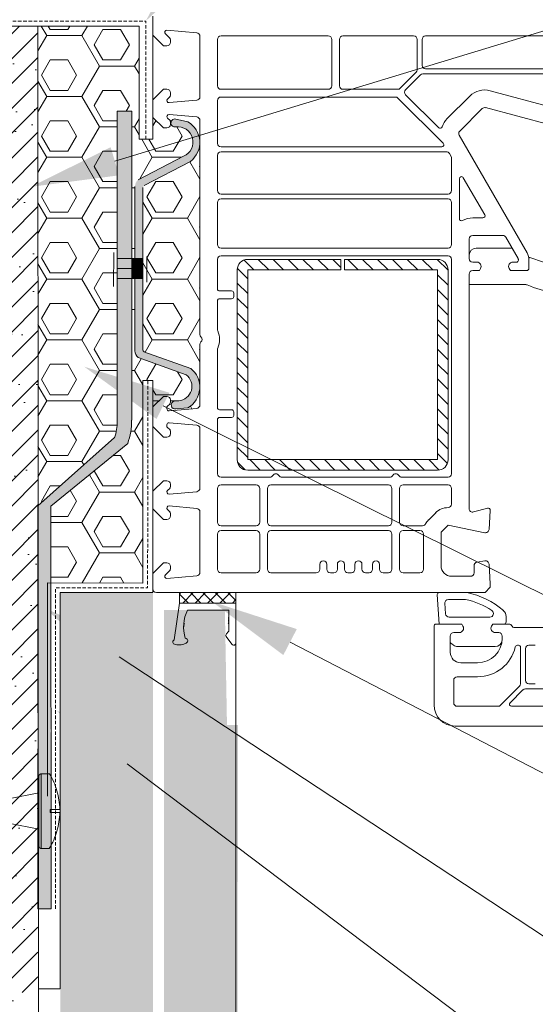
# Model space of a CAD drawing. Header units: millimetres. Extents: x -330321 to -319702, y -17713 to -4070.
# Tile 7 of 22: x -326913 to -326839, y -10974 to -10834. Entities that reach past the tile are written whole.
import ezdxf
from ezdxf.xclip import XClip

# ---------------------------------------------------------------- set-up
doc = ezdxf.new("R2010")
doc.units = ezdxf.units.MM
doc.header["$MEASUREMENT"] = 0
doc.header["$XCLIPFRAME"] = 0
doc.linetypes.add('DASHED', pattern=[19.05, 12.7, -6.35])
doc.linetypes.add('ČÁRKOVANÁ', pattern=[0.75, 0.5, -0.25])
for name, color, linetype in [('POHLED ZÁPADNÍ_1_DEK_Kotvení', 7, 'Continuous'), ('POHLED ZÁPADNÍ_1_DEK_KÓTY', 7, 'Continuous'), ('POHLED ZÁPADNÍ_1_DEK_Penetrace', 7, 'Continuous'), ('POHLED ZÁPADNÍ_1_DEK_Plechy', 7, 'Continuous'), ('POHLED ZÁPADNÍ_1_DEK_SLABA', 7, 'Continuous'), ('POHLED ZÁPADNÍ_1_DEK_Textilie', 7, 'Continuous'), ('POHLED ZÁPADNÍ_1_DEK_WinDEK', 7, 'Continuous'), ('POHLED ZÁPADNÍ_1_DEK_ŠRAFY', 7, 'Continuous')]:
    doc.layers.add(name, color=color, linetype=linetype)
pattern_1 = [(37.5, (-475787.242, -34770.253), (-0.3149668, 9.63411885), [0, -7.6, 0, -8.5, 0, -8.125]), (7.5, (-475787.242, -34770.253), (8.8488835, 14.1107303), [0, -4.1, 0, -6.85, 0, -2.625]), (327.5, (-475793.392, -34770.253), (15.5707093, 0.02829527), [0, -2.5, 0, -9, 0, -11.75]), (317.5, (-475793.392, -34770.253), (15.030633, 4.3883778), [0, -1.25, 0, -5.9, 0, -6.75])]

# ---------------------------------------------------------------- blocks, each defined once
blk = doc.blocks.new('Kresba_1_1', base_point=(-330716.39, -11910.99))
at = {"layer": 'POHLED ZÁPADNÍ_1_DEK_KÓTY', "linetype": 'Continuous', "lineweight": 18}
for points in [[(-326885.64, -10825.18), (-326888.95, -10822.64), (-326894.9, -10833.83)], [(-326898.68, -10855.78), (-326899.9, -10851.79), (-326911.25, -10857.42)], [(-326893.38, -10890.45), (-326891.53, -10886.72), (-326903.65, -10883.02)], [(-326875.34, -10924.05), (-326873.42, -10920.35), (-326885.47, -10916.45)], [(-326899.86, -10926.04), (-326897.56, -10922.56), (-326909.15, -10917.42)], [(-326898.82, -10941.16), (-326896.31, -10937.84), (-326907.53, -10931.96)]]:
    blk.add_hatch(color=6, dxfattribs=at).paths.add_polyline_path(points)
at = {"layer": 'POHLED ZÁPADNÍ_1_DEK_Penetrace', "linetype": 'Continuous', "lineweight": 18}
h = blk.add_hatch(dxfattribs=at)
h.set_pattern_fill('ANSI31_0001', color=22, style=0, pattern_type=2)
h.set_pattern_definition([(45, (-475787.2423, -34770.2533), (-1.767766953, 1.767766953), [])])
h.paths.add_polyline_path([(-327134.97, -10834.56), (-327134.97, -10838.55), (-326914.24, -10838.55), (-326914.24, -10972.42), (-326910.24, -10971.62), (-326910.24, -10834.56)])
at = {"layer": 'POHLED ZÁPADNÍ_1_DEK_Plechy', "linetype": 'Continuous', "lineweight": 18}
for points in [[(-326896.9, -10846.64), (-326898.95, -10846.64), (-326898.95, -10867.64), (-326896.9, -10867.64)], [(-326895.99, -10856.41, 0.211236), (-326896.44, -10857.36), (-326896.44, -10867.64), (-326895.31, -10867.64), (-326895.31, -10857.51), (-326895.15, -10857.23), (-326888.54, -10853.81, 0.531729), (-326888.91, -10848.17), (-326890.82, -10847.75, 1), (-326890.66, -10848.9, -0.887449), (-326889.53, -10853.06)], [(-326896.9, -10867.64), (-326898.95, -10867.64), (-326898.95, -10869.06), (-326896.9, -10869.06)], [(-326896.9, -10867.64), (-326896.9, -10869.06), (-326896.44, -10869.06), (-326896.44, -10867.64)], [(-326896.44, -10869.06), (-326895.31, -10869.06), (-326895.31, -10867.64), (-326896.44, -10867.64)], [(-326896.9, -10869.06), (-326898.95, -10869.06), (-326898.95, -10870.48), (-326896.9, -10870.48)], [(-326896.9, -10869.06), (-326896.9, -10870.48), (-326896.44, -10870.48), (-326896.44, -10869.06)], [(-326895.31, -10869.06), (-326896.44, -10869.06), (-326896.44, -10870.48), (-326895.31, -10870.48)], [(-326910.24, -10932.26), (-326910.12, -10932.23), (-326910.12, -10929.88, -0.414214), (-326909.76, -10929.52), (-326908.59, -10929.52, -0.00946), (-326908.4, -10929.86), (-326908.41, -10902.84), (-326897.46, -10893.94, 0.082878), (-326896.9, -10890.61), (-326896.9, -10870.48), (-326898.95, -10870.48), (-326898.96, -10890.78, -0.082878), (-326899.35, -10893.11), (-326910.24, -10902.8)], [(-326888.91, -10888.88, 0.527728), (-326888.5, -10883.26), (-326895.16, -10880.9, -0.212782), (-326895.31, -10880.61), (-326895.31, -10870.48), (-326896.44, -10870.48), (-326896.44, -10880.76, 0.213571), (-326895.99, -10881.72), (-326889.17, -10884.17, -0.6951), (-326890.22, -10887.86), (-326890.87, -10887.92, 0.95419), (-326890.59, -10889.03)], [(-326910.12, -10929.88), (-326910.12, -10939.8, 0.414214), (-326909.76, -10940.15), (-326909.76, -10929.52, 0.414214)], [(-326908.59, -10929.52), (-326909.76, -10929.52), (-326909.76, -10940.15), (-326908.63, -10940.15, 0.011472), (-326908.39, -10939.74), (-326908.39, -10935.03), (-326908.52, -10935.03), (-326908.52, -10934.59), (-326908.39, -10934.59), (-326908.4, -10929.86, 0.00946)], [(-326910.2, -10960.15), (-326908.38, -10960.15), (-326908.39, -10939.74, -0.011472), (-326908.63, -10940.15), (-326909.76, -10940.15, -0.414214), (-326910.12, -10939.8), (-326910.12, -10937.4), (-326910.24, -10937.37)]]:
    blk.add_hatch(color=5, dxfattribs=at).paths.add_polyline_path(points)
at = {"layer": 'POHLED ZÁPADNÍ_1_DEK_ŠRAFY', "linetype": 'Continuous', "lineweight": 18}
h = blk.add_hatch(dxfattribs=at)
h.set_pattern_fill('AR_SAND_0001', color=3, style=0, pattern_type=2)
h.set_pattern_definition(pattern_1)
h.paths.add_polyline_path([(-327134.97, -10834.56), (-327134.97, -10844.56), (-326920.24, -10844.56), (-326920.24, -11044.02), (-326919.98, -11043.62), (-326919.84, -11044.05), (-326918.12, -11044.05), (-326917.83, -11043.62), (-326917.69, -11044.05), (-326915.96, -11044.05), (-326915.67, -11043.62), (-326915.53, -11044.05), (-326914.42, -11044.05), (-326910.24, -11043.22), (-326910.24, -10834.56)])
h = blk.add_hatch(dxfattribs=at)
h.set_pattern_fill('PUR_0001', color=3, style=0, pattern_type=2)
h.set_pattern_definition([(0, (-475760.9936, -34689.7075), (0, 4.330127), [2.5, -5]), (120, (-475760.9936, -34689.7075), (3.74999998, 2.1650635), [2.5, -5]), (60, (-475758.4936, -34689.7075), (-3.74999998, 2.1650635), [2.5, -5]), (0, (-475761.4936, -34690.5755), (7.5, 4.330127), [5, -10]), (120, (-475761.4936, -34690.5755), (-7.49999998, 4.33012703), [5, -10]), (60, (-475761.4936, -34690.5755), (2e-08, 8.66025403), [0, -10, 5, 0, 0, 0])])
h.paths.add_polyline_path([(-326895.84, -10834.56), (-326910.25, -10834.55), (-326910.24, -10902.8), (-326899.35, -10893.11, 0.082878), (-326898.96, -10890.78), (-326898.95, -10846.64), (-326896.9, -10846.64), (-326896.9, -10867.64), (-326896.44, -10867.64), (-326896.44, -10857.36, -0.211236), (-326895.99, -10856.41), (-326889.53, -10853.06, 0.887449), (-326890.66, -10848.9, -1.000001), (-326890.82, -10847.75), (-326888.91, -10848.17, -0.531729), (-326888.54, -10853.81), (-326895.15, -10857.23), (-326895.31, -10857.51), (-326895.31, -10880.61, 0.212782), (-326895.16, -10880.9), (-326888.5, -10883.26, -0.527728), (-326888.91, -10888.88), (-326890.59, -10889.03, -0.95419), (-326890.87, -10887.92), (-326890.22, -10887.86, 0.6951), (-326889.17, -10884.17), (-326895.99, -10881.72, -0.213571), (-326896.44, -10880.76), (-326896.44, -10870.48), (-326896.9, -10870.48), (-326896.9, -10890.61, -0.082878), (-326897.46, -10893.94), (-326908.41, -10902.84), (-326908.4, -10913.78), (-326895.3, -10913.81), (-326895.31, -10884.99), (-326893.89, -10884.99), (-326893.9, -10888.74), (-326892.4, -10887.24), (-326891.9, -10887.24, -0.414214), (-326891.4, -10887.74), (-326891.4, -10888.13, -0.198912), (-326891.45, -10888.28), (-326891.84, -10888.66, 0.198912), (-326891.9, -10888.8), (-326891.9, -10888.99, 0.440011), (-326891.57, -10889.29), (-326887.65, -10888.95, 0.388879), (-326887.2, -10888.45), (-326887.2, -10879.85, -0.201513), (-326887.05, -10879.49, 0.420084), (-326887.05, -10878.78, -0.201513), (-326887.2, -10878.42), (-326887.2, -10847.97, 0.388879), (-326887.65, -10847.48), (-326891.57, -10847.13, 0.700208), (-326891.81, -10847.65), (-326891.45, -10848, -0.198912), (-326891.4, -10848.14), (-326891.4, -10848.54, -0.414214), (-326891.9, -10849.04), (-326892.4, -10849.04), (-326893.9, -10847.54), (-326893.9, -10850.65), (-326895.84, -10850.65)])
h = blk.add_hatch(dxfattribs=at)
h.set_pattern_fill('AR_SAND_0001', color=3, style=0, pattern_type=2)
h.set_pattern_definition(pattern_1)
h.paths.add_polyline_path([(-327354.6, -11154.56), (-326882.08, -11154.56), (-326882.08, -11118.59), (-326881.77, -10934.02), (-326883.35, -10934.02), (-326883.65, -10917.64), (-326892.31, -10917.64), (-326892.31, -11035.61), (-326893.89, -11035.61), (-326893.89, -11026.95), (-326893.9, -11026.51), (-326893.89, -10915.14), (-326907.08, -10915.14), (-326907.07, -11071.12), (-326910.2, -11071.12), (-326910.06, -11144.54), (-327354.6, -11144.56)])
at = {"layer": 'POHLED ZÁPADNÍ_1_DEK_Kotvení', "color": 41, "linetype": 'DASHED', "lineweight": 18}
for p, q in [((-326910.12, -10951.22), (-326910.12, -10941.3)), ((-326909.76, -10951.57), (-326909.76, -10940.94)), ((-326908.59, -10940.94), (-326909.76, -10940.94)), ((-326914.42, -10944.51), (-326910.12, -10943.65)), ((-326910.12, -10948.05), (-326910.12, -10944.43)), ((-326907.13, -10946), (-326908.52, -10946)), ((-326908.52, -10946), (-326908.52, -10946.45)), ((-326907.13, -10946.45), (-326908.52, -10946.45)), ((-326910.12, -10948.81), (-326914.42, -10947.95)), ((-326908.63, -10951.57), (-326909.76, -10951.57))]:
    blk.add_line(p, q, dxfattribs=at)
for centre, radius, start, end in [((-326909.76, -10941.3), 0.354, 90, 180), ((-326917.44, -10946.22), 10.31, 1.2281, 30.8253), ((-326917.44, -10946.22), 10.31, 328.7579, 358.7719), ((-326909.76, -10951.22), 0.354, 180, 270)]:
    blk.add_arc(centre, radius, start, end, dxfattribs=at)
at = {"layer": 'POHLED ZÁPADNÍ_1_DEK_KÓTY', "color": 6, "linetype": 'Continuous', "lineweight": 18}
for p, q in [((-326899.29, -10853.79), (-326727.25, -10801.42)), ((-326892.45, -10888.58), (-326754.65, -10957.02)), ((-326874.38, -10922.2), (-326753.51, -10984.9)), ((-326898.71, -10924.3), (-326745.15, -11025.42)), ((-326897.56, -10939.5), (-326743.53, -11055.96))]:
    blk.add_line(p, q, dxfattribs=at)
at = {"layer": 'POHLED ZÁPADNÍ_1_DEK_Plechy', "color": 5, "linetype": 'Continuous', "lineweight": 18}
for p, q in [((-326898.96, -10890.78), (-326898.95, -10846.64)), ((-326898.95, -10846.64), (-326896.9, -10846.64)), ((-326896.9, -10846.64), (-326896.9, -10890.61)), ((-326890.82, -10847.75), (-326888.91, -10848.17)), ((-326889.53, -10853.06), (-326895.99, -10856.41)), ((-326888.54, -10853.81), (-326895.15, -10857.23)), ((-326896.44, -10857.36), (-326896.44, -10880.76)), ((-326895.31, -10857.51), (-326895.31, -10880.61)), ((-326895.31, -10867.64), (-326898.95, -10867.64)), ((-326895.31, -10869.06), (-326898.95, -10869.06)), ((-326895.31, -10870.48), (-326898.95, -10870.48)), ((-326889.17, -10884.17), (-326895.99, -10881.72)), ((-326888.5, -10883.26), (-326895.16, -10880.9)), ((-326890.87, -10887.92), (-326890.22, -10887.86)), ((-326890.59, -10889.03), (-326888.91, -10888.88)), ((-326899.35, -10893.11), (-326910.24, -10902.8)), ((-326899.35, -10893.11), (-326910.24, -10902.8)), ((-326897.46, -10893.94), (-326908.41, -10902.84)), ((-326897.46, -10893.94), (-326908.41, -10902.84)), ((-326910.24, -10902.8), (-326910.24, -10932.26)), ((-326908.41, -10902.84), (-326908.38, -10960.15)), ((-326910.24, -10937.37), (-326910.24, -10960.15)), ((-326908.38, -10960.15), (-326910.24, -10960.15))]:
    blk.add_line(p, q, dxfattribs=at)
at = {"layer": 'POHLED ZÁPADNÍ_1_DEK_Plechy', "color": 5, "linetype": 'Continuous', "lineweight": 18, "flags": 128}
for points in [[(-326899.46, -10866.75), (-326899.47, -10871.6)], [(-326894.73, -10867.32), (-326894.73, -10870.98)]]:
    blk.add_lwpolyline(points, dxfattribs=at)
at = {"layer": 'POHLED ZÁPADNÍ_1_DEK_Plechy', "color": 5, "linetype": 'Continuous', "lineweight": 18}
for centre, radius, start, end in [((-326890.74, -10848.33), 0.579, 97.5681, 277.5681), ((-326890.63, -10851.11), 3.41, 307.7316, 59.7351), ((-326890.35, -10851.05), 2.17, 292.0273, 98.377), ((-326895.15, -10880.74), 1.29, 181.1654, 229.3878), ((-326894.91, -10880.58), 0.399, 184.5866, 232.636), ((-326890.38, -10885.82), 2.04, 274.5275, 53.7402), ((-326890.63, -10885.93), 3.41, 300.2649, 51.5523), ((-326890.71, -10888.46), 0.573, 106.8338, 281.4624), ((-326906.14, -10890.78), 7.19, 341.0491, 0), ((-326907.17, -10890.61), 10.26, 341.0491, 0)]:
    blk.add_arc(centre, radius, start, end, dxfattribs=at)
at = {"layer": 'POHLED ZÁPADNÍ_1_DEK_SLABA', "color": 153, "linetype": 'Continuous', "lineweight": 18}
for p, q in [((-326893.9, -10850.65), (-326893.9, -10833.14)), ((-326910.24, -10834.56), (-327214.58, -10834.56)), ((-326910.25, -10834.55), (-326895.84, -10834.56)), ((-326910.24, -10834.56), (-326910.06, -11144.54)), ((-326895.84, -10834.56), (-326895.84, -10850.65)), ((-326895.84, -10850.65), (-326893.9, -10850.65)), ((-326895.31, -10884.98), (-326895.3, -10913.81)), ((-326893.89, -10884.99), (-326895.31, -10884.99)), ((-326893.89, -10884.99), (-326893.9, -10893.13)), ((-326893.9, -10884.99), (-326893.9, -10915.14)), ((-326908.86, -10944.1), (-326908.88, -10913.78)), ((-326895.31, -10913.81), (-326908.88, -10913.78)), ((-326893.91, -10915.14), (-326907.09, -10915.14)), ((-326907.08, -10915.14), (-326907.07, -10971.56)), ((-326890.09, -10915.15), (-326882.09, -10915.14)), ((-326890.09, -10916.64), (-326890.09, -10915.15)), ((-326882.09, -10916.64), (-326882.09, -10915.14)), ((-326882.08, -11194.56), (-326882.09, -10915.14)), ((-326890.09, -10916.64), (-326890.85, -10921.89)), ((-326890.09, -10916.64), (-326882.09, -10916.64)), ((-326882.09, -10922.34), (-326882.09, -10916.64)), ((-326888.96, -10917.64), (-326883.09, -10917.64)), ((-326883.09, -10917.64), (-326883.09, -10920.53)), ((-326889.5, -10919.53), (-326889.4, -10919.58)), ((-326889.5, -10919.64), (-326889.4, -10919.58)), ((-326883.09, -10918.68), (-326883.19, -10918.73)), ((-326883.09, -10918.78), (-326883.19, -10918.73)), ((-326883.09, -10918.88), (-326883.19, -10918.93)), ((-326883.09, -10918.98), (-326883.19, -10918.93)), ((-326883.09, -10919.08), (-326883.19, -10919.13)), ((-326883.09, -10919.18), (-326883.19, -10919.13)), ((-326883.09, -10919.28), (-326883.19, -10919.33)), ((-326883.09, -10919.38), (-326883.19, -10919.33)), ((-326883.09, -10919.48), (-326883.19, -10919.53)), ((-326883.09, -10919.58), (-326883.19, -10919.53)), ((-326889.52, -10919.92), (-326889.42, -10919.97)), ((-326889.52, -10920.03), (-326889.42, -10919.97)), ((-326889.51, -10919.73), (-326889.41, -10919.78)), ((-326889.51, -10919.83), (-326889.41, -10919.78)), ((-326883.16, -10920.72), (-326883.44, -10921.04)), ((-326891.07, -10922.18), (-326891.04, -10922.08)), ((-326891.07, -10922.27), (-326891.07, -10922.18)), ((-326891.02, -10922.36), (-326891.07, -10922.27)), ((-326891.04, -10922.08), (-326890.96, -10921.98)), ((-326890.94, -10922.44), (-326891.02, -10922.36)), ((-326890.96, -10921.98), (-326890.85, -10921.89)), ((-326890.82, -10922.51), (-326890.94, -10922.44)), ((-326889.32, -10922.42), (-326889.49, -10922.49)), ((-326889.17, -10922.34), (-326889.32, -10922.42)), ((-326889.28, -10921.65), (-326889.14, -10921.71)), ((-326889.05, -10922.25), (-326889.17, -10922.34)), ((-326889.14, -10921.71), (-326889.03, -10921.78)), ((-326888.97, -10922.15), (-326889.05, -10922.25)), ((-326889.03, -10921.78), (-326888.95, -10921.86)), ((-326888.92, -10922.05), (-326888.97, -10922.15)), ((-326888.95, -10921.86), (-326888.92, -10921.95)), ((-326888.92, -10921.95), (-326888.92, -10922.05)), ((-326883.45, -10921.41), (-326882.68, -10922.51)), ((-326890.67, -10922.56), (-326890.82, -10922.51)), ((-326890.5, -10922.6), (-326890.67, -10922.56)), ((-326890.3, -10922.61), (-326890.5, -10922.6)), ((-326890.1, -10922.61), (-326890.3, -10922.61)), ((-326889.89, -10922.59), (-326890.1, -10922.61)), ((-326889.68, -10922.55), (-326889.89, -10922.59)), ((-326889.49, -10922.49), (-326889.68, -10922.55)), ((-326882.43, -10922.64), (-326882.39, -10922.64)), ((-326907.07, -10971.56), (-326910.16, -10971.56))]:
    blk.add_line(p, q, dxfattribs=at)
at = {"layer": 'POHLED ZÁPADNÍ_1_DEK_SLABA', "color": 7, "linetype": 'Continuous', "lineweight": 18}
for q in [(-326882.09, -10915.14), (-326882.08, -10936.06)]:
    blk.add_line((-326882.08, -10927.4), q, dxfattribs=at)
at = {"layer": 'POHLED ZÁPADNÍ_1_DEK_SLABA', "color": 153, "linetype": 'Continuous', "lineweight": 18}
for centre, radius, start, end in [((-326884.03, -10920.05), 5.49, 153.9329, 196.9746), ((-326883.21, -10921.24), 0.3, 139.2443, 215.1572), ((-326883.39, -10920.53), 0.3, 319.2443, 0), ((-326882.39, -10922.34), 0.3, 270, 0), ((-326882.43, -10922.34), 0.3, 215.1572, 270)]:
    blk.add_arc(centre, radius, start, end, dxfattribs=at)
at = {"layer": 'POHLED ZÁPADNÍ_1_DEK_Textilie', "color": 1, "linetype": 'ČÁRKOVANÁ', "lineweight": 18, "flags": 128}
for points in [[(-326894.9, -10850.65), (-326894.9, -10833.83), (-326924.76, -10833.83)], [(-326894.6, -10884.99), (-326894.64, -10914.47), (-326907.73, -10914.47), (-326907.72, -10960.15)]]:
    blk.add_lwpolyline(points, dxfattribs=at)
at = {"layer": 'POHLED ZÁPADNÍ_1_DEK_WinDEK', "color": 7, "linetype": 'Continuous', "lineweight": 18}
for p, q in [((-326893.9, -10833.64), (-326893.9, -10835.84)), ((-326891.89, -10835.14), (-326887.65, -10835.51)), ((-326893.9, -10835.84), (-326892.4, -10837.34)), ((-326891.45, -10836.3), (-326892.1, -10835.65)), ((-326891.4, -10836.84), (-326891.4, -10836.44)), ((-326887.2, -10836), (-326887.2, -10844.6)), ((-326884.7, -10836.44), (-326884.7, -10843.04)), ((-326868.95, -10835.94), (-326884.2, -10835.94)), ((-326868.45, -10843.04), (-326868.45, -10836.44)), ((-326867.35, -10843.04), (-326867.35, -10836.44)), ((-326866.85, -10835.94), (-326856.8, -10835.94)), ((-326856.3, -10836.44), (-326856.3, -10840.76)), ((-326855.6, -10840.14), (-326855.6, -10836.44)), ((-326855.1, -10835.94), (-326828.03, -10835.94)), ((-326892.4, -10837.34), (-326891.9, -10837.34)), ((-326856.44, -10841.11), (-326858.72, -10843.39)), ((-326827.05, -10840.64), (-326855.1, -10840.64)), ((-326857.95, -10843.6), (-326855.82, -10841.48)), ((-326855.47, -10841.34), (-326830.7, -10841.34)), ((-326892.4, -10843.54), (-326893.9, -10845.04)), ((-326891.9, -10843.54), (-326892.4, -10843.54)), ((-326884.2, -10843.54), (-326868.95, -10843.54)), ((-326859.07, -10843.54), (-326866.85, -10843.54)), ((-326837.03, -10846.12), (-326845.92, -10843.74)), ((-326893.9, -10845.04), (-326893.9, -10847.54)), ((-326891.81, -10844.93), (-326891.45, -10844.58)), ((-326887.65, -10845.1), (-326891.57, -10845.44)), ((-326891.4, -10844.43), (-326891.4, -10844.04)), ((-326884.7, -10845.14), (-326884.7, -10851.24)), ((-326859.38, -10844.64), (-326884.2, -10844.64)), ((-326852.59, -10851.22), (-326859.03, -10844.78)), ((-326853.24, -10849.02), (-326857.95, -10844.31)), ((-326848.82, -10844.52), (-326852.02, -10847.72)), ((-326850.25, -10849.49), (-326847.05, -10846.28)), ((-326846.56, -10846.15), (-326837.36, -10848.62)), ((-326893.9, -10847.54), (-326892.4, -10849.04)), ((-326891.45, -10848), (-326891.81, -10847.65)), ((-326891.57, -10847.13), (-326887.65, -10847.48)), ((-326891.4, -10848.54), (-326891.4, -10848.14)), ((-326887.2, -10847.97), (-326887.2, -10878.42)), ((-326892.4, -10849.04), (-326891.9, -10849.04)), ((-326840.66, -10866.83), (-326850.33, -10850.09)), ((-326884.2, -10851.74), (-326852.8, -10851.74)), ((-326884.7, -10852.94), (-326884.7, -10857.94)), ((-326852.15, -10852.44), (-326884.2, -10852.44)), ((-326851.46, -10853.12), (-326851.72, -10852.69)), ((-326851.4, -10857.94), (-326851.4, -10853.37)), ((-326850.3, -10856.27), (-326850.3, -10861.95)), ((-326846.69, -10861.39), (-326849.74, -10856.12)), ((-326884.2, -10858.44), (-326851.9, -10858.44)), ((-326884.2, -10859.14), (-326851.9, -10859.14)), ((-326884.7, -10865.64), (-326884.7, -10859.64)), ((-326851.4, -10859.64), (-326851.4, -10865.64)), ((-326848.4, -10861.84), (-326846.95, -10861.84)), ((-326848.9, -10867.64), (-326848.9, -10864.84)), ((-326848.4, -10864.34), (-326844.12, -10864.34)), ((-326843.69, -10864.59), (-326841.94, -10867.63)), ((-326851.9, -10866.14), (-326884.2, -10866.14)), ((-326847.9, -10866.14), (-326843.03, -10866.14)), ((-326842.78, -10866.17), (-326841.94, -10867.63)), ((-326884.7, -10871.94), (-326884.7, -10867.74)), ((-326884.2, -10867.24), (-326851.9, -10867.24)), ((-326851.4, -10867.74), (-326851.4, -10898.24)), ((-326848.9, -10867.64), (-326848.9, -10867.14)), ((-326841.9, -10867.78), (-326841.9, -10867.84)), ((-326841.9, -10867.78), (-326841.9, -10867.84)), ((-326840.4, -10869.04), (-326840.4, -10867.58)), ((-326840.26, -10867.48), (-326831.37, -10870.54)), ((-326847.8, -10868.14), (-326848.4, -10868.14)), ((-326847.8, -10868.14), (-326848.4, -10868.14)), ((-326847.45, -10869.34), (-326847.28, -10869.04)), ((-326847.45, -10869.34), (-326847.28, -10869.04)), ((-326843.22, -10869.04), (-326843.04, -10869.34)), ((-326843.22, -10869.04), (-326843.04, -10869.34)), ((-326842.2, -10868.14), (-326842.7, -10868.14)), ((-326842.2, -10868.14), (-326842.7, -10868.14)), ((-326840.4, -10869.04), (-326840.4, -10867.83)), ((-326848.9, -10903.2), (-326848.9, -10869.84)), ((-326848.9, -10871.34), (-326848.9, -10869.84)), ((-326848.4, -10869.34), (-326847.45, -10869.34)), ((-326848.4, -10869.34), (-326847.45, -10869.34)), ((-326843.04, -10869.34), (-326840.7, -10869.34)), ((-326843.04, -10869.34), (-326840.7, -10869.34)), ((-326840.83, -10871.34), (-326848.9, -10871.34)), ((-326882.7, -10872.24), (-326884.4, -10872.24)), ((-326884.4, -10873.34), (-326882.7, -10873.34)), ((-326882.4, -10873.04), (-326882.4, -10872.54)), ((-326884.7, -10877.72), (-326884.7, -10873.64)), ((-326887.2, -10879.85), (-326887.2, -10888.45)), ((-326884.7, -10888.84), (-326884.7, -10880.55)), ((-326892.4, -10887.24), (-326893.9, -10888.74)), ((-326891.9, -10887.24), (-326892.4, -10887.24)), ((-326893.9, -10888.74), (-326893.9, -10891.54)), ((-326891.9, -10888.99), (-326891.9, -10888.8)), ((-326891.84, -10888.66), (-326891.45, -10888.28)), ((-326891.4, -10888.13), (-326891.4, -10887.74)), ((-326887.65, -10888.95), (-326891.57, -10889.29)), ((-326882.7, -10889.14), (-326884.4, -10889.14)), ((-326882.4, -10889.94), (-326882.4, -10889.44)), ((-326893.9, -10891.54), (-326892.4, -10893.04)), ((-326891.9, -10891.47), (-326891.9, -10891.28)), ((-326891.45, -10892), (-326891.84, -10891.62)), ((-326891.57, -10890.98), (-326887.65, -10891.33)), ((-326884.7, -10898.24), (-326884.7, -10890.54)), ((-326884.4, -10890.24), (-326882.7, -10890.24)), ((-326891.4, -10892.54), (-326891.4, -10892.14)), ((-326887.2, -10891.82), (-326887.2, -10900.3)), ((-326892.4, -10893.04), (-326891.9, -10893.04)), ((-326892.4, -10899.24), (-326893.9, -10900.74)), ((-326891.9, -10899.24), (-326892.4, -10899.24)), ((-326891.4, -10900.13), (-326891.4, -10899.74)), ((-326877.26, -10898.74), (-326884.2, -10898.74)), ((-326879.2, -10899.84), (-326884.2, -10899.84)), ((-326860.4, -10899.84), (-326877.1, -10899.84)), ((-326860.21, -10898.74), (-326875.53, -10898.74)), ((-326851.9, -10898.74), (-326858.48, -10898.74)), ((-326858.3, -10899.84), (-326851.9, -10899.84)), ((-326893.9, -10900.74), (-326893.9, -10903.24)), ((-326891.81, -10900.63), (-326891.45, -10900.28)), ((-326887.65, -10900.8), (-326891.57, -10901.14)), ((-326884.7, -10900.34), (-326884.7, -10905.14)), ((-326878.7, -10905.14), (-326878.7, -10900.34)), ((-326877.6, -10900.34), (-326877.6, -10905.14)), ((-326859.9, -10905.14), (-326859.9, -10900.34)), ((-326858.8, -10905.14), (-326858.8, -10900.34)), ((-326851.4, -10900.34), (-326851.4, -10902.57)), ((-326891.57, -10902.83), (-326887.65, -10903.18)), ((-326893.9, -10903.24), (-326892.4, -10904.74)), ((-326891.45, -10903.7), (-326891.81, -10903.35)), ((-326891.4, -10904.24), (-326891.4, -10903.84)), ((-326887.2, -10903.67), (-326887.2, -10912.27)), ((-326853.66, -10903.8), (-326854.66, -10904.8)), ((-326846.27, -10903.15), (-326848.27, -10903.68)), ((-326846.08, -10906.17), (-326845.9, -10903.46)), ((-326892.4, -10904.74), (-326891.9, -10904.74)), ((-326884.2, -10905.64), (-326879.2, -10905.64)), ((-326877.1, -10905.64), (-326860.4, -10905.64)), ((-326855.53, -10905.64), (-326858.3, -10905.64)), ((-326852.9, -10906.56), (-326851.9, -10905.56)), ((-326851.9, -10905.56), (-326846.68, -10906.63)), ((-326884.7, -10906.84), (-326884.7, -10911.84)), ((-326879.2, -10906.34), (-326884.2, -10906.34)), ((-326878.7, -10911.84), (-326878.7, -10906.84)), ((-326877.6, -10906.84), (-326877.6, -10911.84)), ((-326860.4, -10906.34), (-326877.1, -10906.34)), ((-326859.9, -10911.84), (-326859.9, -10906.84)), ((-326858.8, -10906.84), (-326858.8, -10911.84)), ((-326855.9, -10906.34), (-326858.3, -10906.34)), ((-326855.4, -10911.84), (-326855.4, -10906.84)), ((-326852.9, -10911.34), (-326852.9, -10906.56)), ((-326892.4, -10910.94), (-326893.9, -10912.44)), ((-326891.9, -10910.94), (-326892.4, -10910.94)), ((-326870.15, -10911.84), (-326870.15, -10911.14)), ((-326869.15, -10911.14), (-326869.15, -10911.84)), ((-326867.65, -10911.84), (-326867.65, -10911.14)), ((-326866.65, -10911.14), (-326866.65, -10911.84)), ((-326865.15, -10911.84), (-326865.15, -10911.14)), ((-326864.15, -10911.14), (-326864.15, -10911.84)), ((-326862.65, -10911.84), (-326862.65, -10911.14)), ((-326861.65, -10911.14), (-326861.65, -10911.84)), ((-326846.67, -10910.64), (-326847.78, -10910.84)), ((-326845.9, -10913.89), (-326846.08, -10911.1)), ((-326893.9, -10912.44), (-326893.9, -10914.64)), ((-326892.1, -10912.62), (-326891.45, -10911.98)), ((-326891.4, -10911.83), (-326891.4, -10911.44)), ((-326884.2, -10912.34), (-326879.2, -10912.34)), ((-326877.1, -10912.34), (-326870.65, -10912.34)), ((-326868.65, -10912.34), (-326868.15, -10912.34)), ((-326866.15, -10912.34), (-326865.65, -10912.34)), ((-326863.65, -10912.34), (-326863.15, -10912.34)), ((-326861.15, -10912.34), (-326860.4, -10912.34)), ((-326858.3, -10912.34), (-326855.9, -10912.34)), ((-326848.2, -10911.33), (-326848.2, -10912.34)), ((-326887.65, -10912.77), (-326891.89, -10913.14)), ((-326848.7, -10912.84), (-326851.4, -10912.84)), ((-326845.9, -10914.39), (-326845.9, -10913.89)), ((-326893.4, -10915.14), (-326846.65, -10915.14)), ((-326853.15, -10919.64), (-326853.45, -10915.44)), ((-326853.15, -10915.14), (-326849.45, -10915.14)), ((-326846.65, -10915.14), (-326845.9, -10914.39)), ((-326882.09, -10916.64), (-326882.09, -10916.44)), ((-326852.25, -10918.17), (-326852.35, -10916.67)), ((-326851.86, -10916.14), (-326849.45, -10916.14)), ((-326849.95, -10919.64), (-326853.6, -10919.64)), ((-326849.95, -10919.64), (-326853.15, -10919.64)), ((-326845.95, -10918.64), (-326851.75, -10918.64)), ((-326849.78, -10919.94), (-326849.95, -10919.64)), ((-326849.78, -10919.94), (-326849.95, -10919.64)), ((-326845.54, -10919.64), (-326845.72, -10919.94)), ((-326845.54, -10919.64), (-326845.72, -10919.94)), ((-326843.14, -10919.64), (-326845.54, -10919.64)), ((-326843.95, -10919.64), (-326845.54, -10919.64)), ((-326843.65, -10918.54), (-326843.65, -10919.34)), ((-326853.9, -10919.94), (-326853.9, -10931.14)), ((-326851.1, -10920.84), (-326850.3, -10920.84)), ((-326851.1, -10920.84), (-326850.3, -10920.84)), ((-326845.2, -10920.84), (-326844.7, -10920.84)), ((-326845.2, -10920.84), (-326844.7, -10920.84)), ((-326834.9, -10920.14), (-326842.4, -10920.14)), ((-326851.6, -10923.64), (-326851.6, -10921.34)), ((-326851.6, -10922.06), (-326851.6, -10921.34)), ((-326844.2, -10921.34), (-326844.2, -10921.64)), ((-326844.2, -10921.34), (-326844.2, -10921.84)), ((-326851.12, -10922.66), (-326851.38, -10922.47)), ((-326845.2, -10922.84), (-326850.55, -10922.84)), ((-326841.9, -10922.64), (-326842.04, -10922.64)), ((-326841.6, -10928.13), (-326841.6, -10922.94)), ((-326840.9, -10923.14), (-326840.9, -10927.64)), ((-326839.5, -10922.64), (-326840.4, -10922.64)), ((-326847.7, -10925.14), (-326850.1, -10925.14)), ((-326851.1, -10927.64), (-326851.1, -10930.84)), ((-326847.7, -10927.14), (-326850.6, -10927.14)), ((-326844.44, -10931.19), (-326841.74, -10928.49)), ((-326843.09, -10930.82), (-326841.25, -10928.98)), ((-326840.89, -10928.84), (-326834.6, -10928.84)), ((-326840.4, -10928.14), (-326839.5, -10928.14)), ((-326850.6, -10931.34), (-326844.8, -10931.34)), ((-326834.6, -10931.34), (-326842.88, -10931.34)), ((-326850.9, -10934.14), (-326795.65, -10934.14))]:
    blk.add_line(p, q, dxfattribs=at)
at = {"layer": 'POHLED ZÁPADNÍ_1_DEK_WinDEK', "color": 5, "linetype": 'Continuous', "lineweight": 18}
for p, q in [((-326867.15, -10867.74), (-326880.4, -10867.74)), ((-326878.91, -10867.74), (-326877.41, -10869.24)), ((-326876.79, -10867.74), (-326875.29, -10869.24)), ((-326874.67, -10867.74), (-326873.17, -10869.24)), ((-326872.54, -10867.74), (-326871.04, -10869.24)), ((-326870.42, -10867.74), (-326868.92, -10869.24)), ((-326868.3, -10867.74), (-326867.15, -10868.89)), ((-326867.15, -10869.24), (-326867.15, -10867.74)), ((-326853.4, -10867.74), (-326866.65, -10867.74)), ((-326866.65, -10867.74), (-326866.65, -10869.24)), ((-326866.18, -10867.74), (-326864.68, -10869.24)), ((-326864.06, -10867.74), (-326862.56, -10869.24)), ((-326861.94, -10867.74), (-326860.44, -10869.24)), ((-326859.82, -10867.74), (-326858.32, -10869.24)), ((-326857.7, -10867.74), (-326856.2, -10869.24)), ((-326855.57, -10867.74), (-326854.07, -10869.24)), ((-326853.45, -10867.74), (-326851.9, -10869.29)), ((-326881.88, -10869.01), (-326880.4, -10870.49)), ((-326880.93, -10867.84), (-326879.53, -10869.24)), ((-326881.9, -10869.24), (-326881.9, -10896.24)), ((-326880.4, -10896.24), (-326880.4, -10869.24)), ((-326880.4, -10869.24), (-326867.15, -10869.24)), ((-326866.65, -10869.24), (-326853.4, -10869.24)), ((-326853.4, -10869.24), (-326853.4, -10896.24)), ((-326853.4, -10869.92), (-326851.9, -10871.42)), ((-326851.9, -10896.24), (-326851.9, -10869.24)), ((-326881.9, -10871.11), (-326880.4, -10872.61)), ((-326881.9, -10873.24), (-326880.4, -10874.74)), ((-326853.4, -10872.04), (-326851.9, -10873.54)), ((-326853.4, -10874.16), (-326851.9, -10875.66)), ((-326881.9, -10875.36), (-326880.4, -10876.86)), ((-326881.9, -10877.48), (-326880.4, -10878.98)), ((-326853.4, -10876.28), (-326851.9, -10877.78)), ((-326853.4, -10878.4), (-326851.9, -10879.9)), ((-326881.9, -10879.6), (-326880.4, -10881.1)), ((-326881.9, -10881.72), (-326880.4, -10883.22)), ((-326853.4, -10880.52), (-326851.9, -10882.02)), ((-326853.4, -10882.64), (-326851.9, -10884.14)), ((-326881.9, -10883.84), (-326880.4, -10885.34)), ((-326881.9, -10885.96), (-326880.4, -10887.46)), ((-326853.4, -10884.76), (-326851.9, -10886.26)), ((-326853.4, -10886.89), (-326851.9, -10888.39)), ((-326881.9, -10888.08), (-326880.4, -10889.58)), ((-326881.9, -10890.21), (-326880.4, -10891.71)), ((-326853.4, -10889.01), (-326851.9, -10890.51)), ((-326853.4, -10891.13), (-326851.9, -10892.63)), ((-326881.9, -10892.33), (-326880.4, -10893.83)), ((-326853.4, -10893.25), (-326851.9, -10894.75)), ((-326881.9, -10894.45), (-326880.4, -10895.95)), ((-326853.4, -10895.37), (-326851.99, -10896.77)), ((-326881.85, -10896.62), (-326880.78, -10897.69)), ((-326853.4, -10896.24), (-326880.4, -10896.24)), ((-326880.11, -10896.24), (-326878.61, -10897.74)), ((-326877.99, -10896.24), (-326876.49, -10897.74)), ((-326875.86, -10896.24), (-326874.36, -10897.74)), ((-326873.74, -10896.24), (-326872.24, -10897.74)), ((-326871.62, -10896.24), (-326870.12, -10897.74)), ((-326869.5, -10896.24), (-326868, -10897.74)), ((-326867.38, -10896.24), (-326865.88, -10897.74)), ((-326865.26, -10896.24), (-326863.76, -10897.74)), ((-326863.14, -10896.24), (-326861.64, -10897.74)), ((-326861.02, -10896.24), (-326859.52, -10897.74)), ((-326858.89, -10896.24), (-326857.39, -10897.74)), ((-326856.77, -10896.24), (-326855.27, -10897.74)), ((-326854.65, -10896.24), (-326853.17, -10897.72)), ((-326880.4, -10897.74), (-326853.4, -10897.74))]:
    blk.add_line(p, q, dxfattribs=at)
at = {"layer": 'POHLED ZÁPADNÍ_1_DEK_WinDEK', "color": 7, "linetype": 'Continuous', "lineweight": 18}
for centre, radius, start, end in [((-326891.89, -10835.44), 0.301, 90, 225), ((-326887.7, -10836), 0.5, 0, 85), ((-326891.9, -10836.84), 0.5, 270, 0), ((-326891.6, -10836.44), 0.2, 0, 45), ((-326884.2, -10836.44), 0.499, 90, 179.9962), ((-326868.95, -10836.44), 0.5, 0, 90), ((-326866.85, -10836.44), 0.5, 90, 180), ((-326856.8, -10836.44), 0.5, 0, 90), ((-326855.1, -10836.44), 0.5, 90, 180), ((-326856.8, -10840.76), 0.5, 315, 0), ((-326855.1, -10840.14), 0.5, 180, 270), ((-326855.47, -10841.84), 0.5, 90, 135), ((-326891.9, -10844.04), 0.5, 0, 90), ((-326884.2, -10843.04), 0.5, 180, 270), ((-326868.95, -10843.04), 0.5, 270, 0), ((-326866.85, -10843.04), 0.5, 180, 270), ((-326859.07, -10843.04), 0.5, 270, 315), ((-326857.59, -10843.96), 0.5, 135, 225), ((-326846.69, -10846.64), 3, 75, 135), ((-326891.6, -10845.14), 0.3, 135, 275), ((-326891.6, -10844.43), 0.2, 315, 0), ((-326887.7, -10844.6), 0.5, 275, 0), ((-326884.2, -10845.14), 0.5, 90, 180), ((-326859.38, -10845.14), 0.5, 45, 90), ((-326846.69, -10846.64), 0.5, 75, 135), ((-326891.6, -10847.43), 0.3, 85, 225), ((-326891.6, -10848.14), 0.2, 0, 45), ((-326887.7, -10847.97), 0.5, 0, 85), ((-326849.9, -10849.84), 3, 135, 161.7177), ((-326891.9, -10848.54), 0.5, 270, 0), ((-326853.03, -10848.8), 0.3, 225, 341.7177), ((-326849.9, -10849.84), 0.5, 135, 210), ((-326884.2, -10851.24), 0.5, 180, 270), ((-326852.8, -10851.44), 0.3, 270, 45), ((-326884.2, -10852.94), 0.5, 90, 180), ((-326852.15, -10852.94), 0.5, 30, 90), ((-326851.9, -10853.37), 0.5, 0, 30), ((-326850, -10856.27), 0.3, 30, 180), ((-326884.2, -10857.94), 0.5, 180, 270), ((-326851.9, -10857.94), 0.5, 270, 0), ((-326884.2, -10859.64), 0.5, 90, 180), ((-326851.9, -10859.64), 0.5, 0, 90), ((-326850, -10861.95), 0.3, 180, 299.0025), ((-326848.4, -10864.84), 3, 90, 119.0025), ((-326846.95, -10861.54), 0.3, 270, 30), ((-326848.4, -10864.84), 0.5, 90, 180), ((-326844.12, -10864.84), 0.5, 30, 90), ((-326884.2, -10865.64), 0.5, 180, 270), ((-326851.9, -10865.64), 0.5, 270, 0), ((-326847.9, -10867.14), 1, 90, 180), ((-326843.03, -10867.14), 1, 75.1703, 90), ((-326884.2, -10867.74), 0.5, 90, 180), ((-326851.9, -10867.74), 0.5, 0, 90), ((-326848.4, -10867.64), 0.5, 180, 270), ((-326848.4, -10867.64), 0.5, 180, 270), ((-326842.2, -10867.78), 0.3, 0, 30), ((-326842.2, -10867.78), 0.3, 0, 30), ((-326842.4, -10867.83), 2, 0, 30), ((-326840.3, -10867.58), 0.1, 71, 180), ((-326847.8, -10868.74), 0.6, 330, 90), ((-326847.8, -10868.74), 0.6, 330, 90), ((-326842.7, -10868.74), 0.6, 90, 210), ((-326842.7, -10868.74), 0.6, 90, 210), ((-326842.2, -10867.84), 0.3, 270, 0), ((-326842.2, -10867.84), 0.3, 270, 0), ((-326840.7, -10869.04), 0.3, 270, 0), ((-326840.7, -10869.04), 0.3, 270, 0), ((-326848.4, -10869.84), 0.5, 90, 180), ((-326848.4, -10869.84), 0.5, 90, 180), ((-326884.4, -10871.94), 0.3, 180, 270), ((-326840.83, -10871.84), 0.5, 67.2107, 90), ((-326833.57, -10854.55), 18.25, 247.2107, 271.5469), ((-326884.4, -10873.64), 0.3, 90, 180), ((-326882.7, -10872.54), 0.3, 0, 90), ((-326882.7, -10873.04), 0.3, 270, 0), ((-326886.7, -10878.42), 0.5, 180, 225.573), ((-326887.4, -10879.14), 0.5, 314.427, 45.573), ((-326884.2, -10877.72), 0.5, 180, 203.8955), ((-326887.4, -10879.14), 3, 336.1045, 23.8955), ((-326886.7, -10879.85), 0.5, 134.427, 180), ((-326884.2, -10880.55), 0.5, 156.1045, 180), ((-326891.9, -10887.74), 0.5, 0, 90), ((-326891.7, -10888.8), 0.2, 135, 180), ((-326891.6, -10888.13), 0.2, 315, 0), ((-326887.7, -10888.45), 0.5, 275, 0), ((-326891.6, -10888.99), 0.3, 180, 275), ((-326884.4, -10888.84), 0.3, 180, 270), ((-326882.7, -10889.44), 0.3, 0, 90), ((-326882.7, -10889.94), 0.3, 270, 0), ((-326891.6, -10891.28), 0.3, 85, 180), ((-326891.7, -10891.47), 0.2, 180, 225), ((-326887.7, -10891.82), 0.5, 0, 85), ((-326884.4, -10890.54), 0.3, 90, 180), ((-326891.9, -10892.54), 0.5, 270, 0), ((-326891.6, -10892.14), 0.2, 0, 45), ((-326884.2, -10898.24), 0.5, 180, 270), ((-326877.26, -10898.24), 0.5, 270, 330), ((-326876.4, -10898.74), 0.5, 30, 150), ((-326875.53, -10898.24), 0.5, 210, 270), ((-326860.21, -10898.24), 0.5, 270, 330), ((-326859.35, -10898.74), 0.5, 30, 150), ((-326858.48, -10898.24), 0.5, 210, 270), ((-326851.9, -10898.24), 0.5, 270, 0), ((-326891.9, -10899.74), 0.5, 0, 90), ((-326884.2, -10900.34), 0.5, 90, 180), ((-326879.2, -10900.34), 0.5, 0, 90), ((-326877.1, -10900.34), 0.5, 90, 180), ((-326860.4, -10900.34), 0.5, 0, 90), ((-326858.3, -10900.34), 0.5, 90, 180), ((-326851.9, -10900.34), 0.5, 0, 90), ((-326891.6, -10900.84), 0.3, 135, 275), ((-326891.6, -10900.13), 0.2, 315, 0), ((-326887.7, -10900.3), 0.5, 275, 0), ((-326891.6, -10903.13), 0.3, 85, 225), ((-326851.9, -10902.56), 0.5, 270, 0), ((-326891.9, -10904.24), 0.5, 270, 0), ((-326891.6, -10903.84), 0.2, 0, 45), ((-326887.7, -10903.67), 0.5, 0, 85), ((-326851.9, -10905.56), 2.5, 90, 135), ((-326848.4, -10903.2), 0.5, 180, 285), ((-326846.2, -10903.44), 0.3, 356.2, 105), ((-326884.2, -10905.14), 0.5, 180, 270), ((-326879.2, -10905.14), 0.5, 270, 0), ((-326877.1, -10905.14), 0.5, 180, 270), ((-326860.4, -10905.14), 0.5, 270, 0), ((-326858.3, -10905.14), 0.5, 180, 270), ((-326855.53, -10905.14), 0.5, 270, 331.5792), ((-326852.9, -10906.56), 2.5, 135, 151.5792), ((-326884.2, -10906.84), 0.5, 90, 180), ((-326879.2, -10906.84), 0.5, 0, 90), ((-326877.1, -10906.84), 0.5, 90, 180), ((-326860.4, -10906.84), 0.5, 0, 90), ((-326858.3, -10906.84), 0.5, 90, 180), ((-326855.9, -10906.84), 0.5, 0, 90), ((-326846.58, -10906.14), 0.5, 258.5, 356.2), ((-326891.9, -10911.44), 0.5, 0, 90), ((-326869.65, -10911.14), 0.5, 0, 180), ((-326867.15, -10911.14), 0.5, 0, 180), ((-326864.65, -10911.14), 0.5, 0, 180), ((-326862.15, -10911.14), 0.5, 0, 180), ((-326847.7, -10911.33), 0.5, 100, 180), ((-326846.58, -10911.14), 0.5, 3.8, 100), ((-326891.89, -10912.84), 0.301, 135, 270), ((-326891.6, -10911.83), 0.2, 315, 0), ((-326887.7, -10912.27), 0.5, 275, 0), ((-326884.2, -10911.84), 0.5, 180, 270), ((-326879.2, -10911.84), 0.5, 270, 0), ((-326877.1, -10911.84), 0.5, 180, 270), ((-326870.65, -10911.84), 0.5, 270, 0), ((-326868.65, -10911.84), 0.5, 180, 270), ((-326868.15, -10911.84), 0.5, 270, 0), ((-326866.15, -10911.84), 0.5, 180, 270), ((-326865.65, -10911.84), 0.5, 270, 0), ((-326863.65, -10911.84), 0.5, 180, 270), ((-326863.15, -10911.84), 0.5, 270, 0), ((-326861.15, -10911.84), 0.5, 180, 270), ((-326860.4, -10911.84), 0.5, 270, 0), ((-326858.3, -10911.84), 0.5, 180, 270), ((-326855.9, -10911.84), 0.5, 270, 0), ((-326851.4, -10911.34), 1.5, 180, 270), ((-326848.7, -10912.34), 0.5, 270, 0), ((-326893.4, -10914.64), 0.5, 180, 270), ((-326853.15, -10915.44), 0.3, 90, 180), ((-326849.45, -10916.14), 1, 77.9448, 90), ((-326851.74, -10926.89), 12, 50.0616, 77.9448), ((-326851.86, -10916.64), 0.5, 90, 184.0856), ((-326851.74, -10926.89), 11, 56.5159, 77.9448), ((-326851.75, -10918.14), 0.5, 184.0856, 270), ((-326845.95, -10918.14), 0.5, 270, 56.5159), ((-326844.75, -10918.54), 1.1, 0, 50.0616), ((-326853.6, -10919.94), 0.3, 90, 180), ((-326843.95, -10919.34), 0.3, 270, 0), ((-326843.14, -10919.94), 0.3, 22.0243, 90), ((-326851.1, -10921.34), 0.5, 90, 180), ((-326851.1, -10921.34), 0.5, 90, 180), ((-326850.3, -10920.24), 0.6, 270, 30), ((-326850.3, -10920.24), 0.6, 270, 30), ((-326845.2, -10920.24), 0.6, 150, 270), ((-326845.2, -10920.24), 0.6, 150, 270), ((-326844.7, -10921.34), 0.5, 0, 90), ((-326844.7, -10921.34), 0.5, 0, 90), ((-326842.4, -10919.64), 0.5, 202.0243, 270), ((-326851.1, -10922.06), 0.5, 180, 235), ((-326847.7, -10921.64), 3.5, 270, 0), ((-326845.2, -10921.84), 1, 270, 0), ((-326850.1, -10923.64), 1.5, 180, 270), ((-326850.55, -10921.84), 1, 235, 270), ((-326847.7, -10921.64), 5.5, 270, 347.0478), ((-326842.04, -10922.94), 0.3, 90, 167.0478), ((-326841.9, -10922.94), 0.3, 0, 90), ((-326840.4, -10923.14), 0.5, 90, 180), ((-326850.6, -10927.64), 0.5, 90, 180), ((-326840.4, -10927.64), 0.5, 180, 270), ((-326842.1, -10928.13), 0.5, 315, 0), ((-326840.89, -10929.34), 0.5, 90, 135), ((-326850.6, -10930.84), 0.5, 180, 270), ((-326842.88, -10931.04), 0.3, 135, 270), ((-326850.9, -10931.14), 3, 180, 270), ((-326844.8, -10930.84), 0.5, 270, 315)]:
    blk.add_arc(centre, radius, start, end, dxfattribs=at)
at = {"layer": 'POHLED ZÁPADNÍ_1_DEK_WinDEK', "color": 5, "linetype": 'Continuous', "lineweight": 18}
for centre, start, end in [((-326880.4, -10869.24), 90, 180), ((-326853.4, -10869.24), 0, 90), ((-326880.4, -10896.24), 180, 270), ((-326853.4, -10896.24), 270, 0)]:
    blk.add_arc(centre, 1.5, start, end, dxfattribs=at)
at = {"layer": 'POHLED ZÁPADNÍ_1_DEK_ŠRAFY', "color": 3, "linetype": 'Continuous', "lineweight": 18}
for p, q in [((-326889.93, -10915.15), (-326890.09, -10915.31)), ((-326890.09, -10915.37), (-326888.82, -10916.64)), ((-326888.16, -10915.14), (-326889.65, -10916.64)), ((-326888.55, -10915.14), (-326887.05, -10916.64)), ((-326886.39, -10915.14), (-326887.88, -10916.64)), ((-326886.78, -10915.14), (-326885.28, -10916.64)), ((-326884.62, -10915.14), (-326886.12, -10916.64)), ((-326885.01, -10915.14), (-326883.52, -10916.64)), ((-326882.85, -10915.14), (-326884.35, -10916.64)), ((-326883.25, -10915.14), (-326882.09, -10916.3)), ((-326882.09, -10916.14), (-326882.58, -10916.64))]:
    blk.add_line(p, q, dxfattribs=at)

msp = doc.modelspace()

# ---------------------------------------------------------------- block references
at = {"color": 9, "linetype": 'Continuous', "lineweight": 13}
ref = msp.add_blockref('Kresba_1_1', (-330716.39, -11910.99), dxfattribs=at)
XClip(ref).set_block_clipping_path([(-330320.7226132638, -17712.8606360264), (-325144.8974555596, -4069.5162355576)])

doc.saveas('drawing.dxf')
